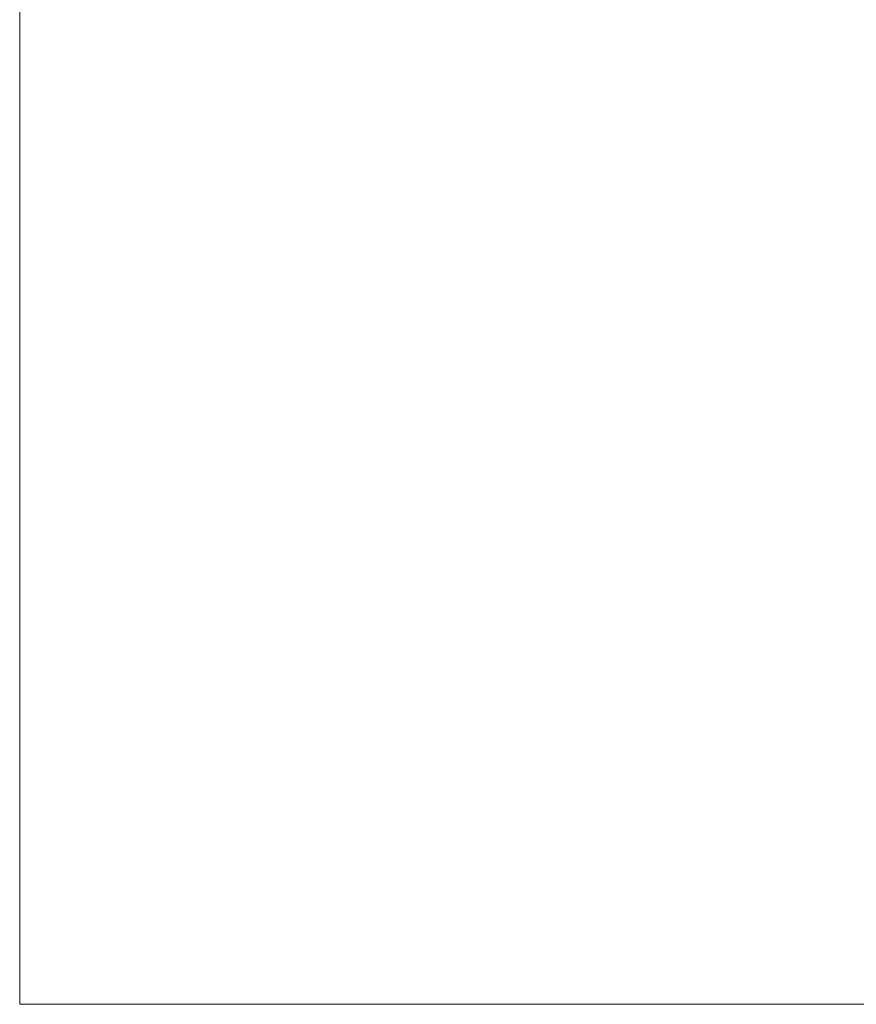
# Model space of a CAD drawing. Header units: millimetres. Extents: x -140 to 132, y -133 to 1091.
# Tile 33 of 144: x -100 to -92.65, y 958.87 to 967.52. Entities that reach past the tile are written whole.
import ezdxf

# ---------------------------------------------------------------- set-up
doc = ezdxf.new("R2010")
doc.units = ezdxf.units.MM
doc.layers.add('M-520-M_DRAINAGE_FW', color=2, linetype='Continuous', lineweight=30)

# ---------------------------------------------------------------- blocks, each defined once
blk = doc.blocks.new('FFAS9088-100500BC0 - Neo Modern 3-Way Rain Shower Kits _ECO_-4362-3D View 1')
at = {"layer": 'M-520-M_DRAINAGE_FW', "lineweight": 9}
mesh = blk.add_polyface(dxfattribs=at)
corners = [(-100, 975.8686, 258.7), (100, 975.8686, 258.7), (100, 958.8685, 258.7), (-100, 958.8685, 258.7)]
mesh.append_faces([[corners[k] for k in face] for face in [(0, 1, 2, 3)]])
mesh = blk.add_polyface(dxfattribs=at)
corners = [(-100, 975.8686, 458.7), (-100, 975.8686, 258.7), (-100, 958.8685, 258.7), (-100, 958.8685, 458.7)]
mesh.append_faces([[corners[k] for k in face] for face in [(0, 1, 2, 3)]])
mesh = blk.add_polyface(dxfattribs=at)
corners = [(100, 975.8686, 458.7), (-100, 975.8686, 458.7), (-100, 958.8685, 458.7), (100, 958.8685, 458.7)]
mesh.append_faces([[corners[k] for k in face] for face in [(0, 1, 2, 3)]])
mesh = blk.add_polyface(dxfattribs=at)
corners = [(100, 958.8685, 258.7), (100, 958.8685, 458.7), (-100, 958.8685, 458.7), (-100, 958.8685, 258.7)]
mesh.append_faces([[corners[k] for k in face] for face in [(2, 3, 0, 1)]])

msp = doc.modelspace()

# ---------------------------------------------------------------- block references
at = {"layer": 'M-520-M_DRAINAGE_FW', "lineweight": 9}
msp.add_blockref('FFAS9088-100500BC0 - Neo Modern 3-Way Rain Shower Kits _ECO_-4362-3D View 1', (0, 0), dxfattribs=at)

doc.saveas('drawing.dxf')
